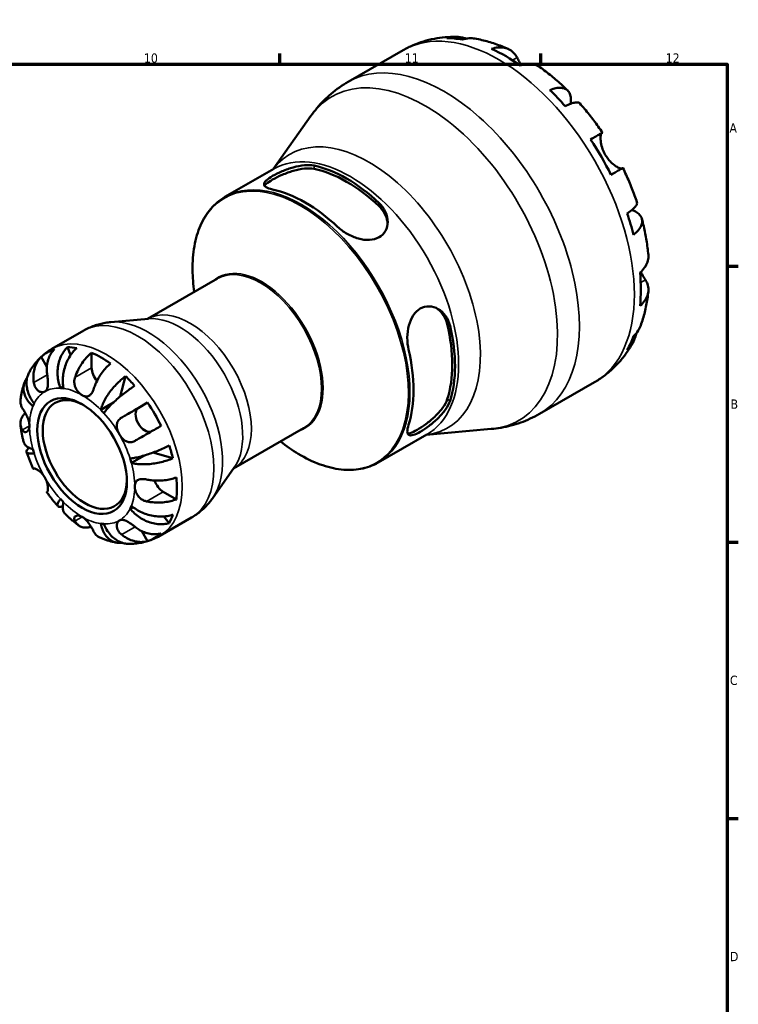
# Model space of a CAD drawing. Header units: millimetres. Extents: x -2 to 905, y 0 to 594.
# Tile 7 of 7: x 631 to 824, y 321 to 586. Entities that reach past the tile are written whole.
import ezdxf

# ---------------------------------------------------------------- set-up
doc = ezdxf.new("R2010")
doc.units = ezdxf.units.MM
for name, color, linetype, lineweight in [('Border (ISO)', 7, 'Continuous', 70), ('Visible (ISO)', 7, 'Continuous', 50), ('Visible Narrow (ISO)', 7, 'Continuous', 35)]:
    doc.layers.add(name, color=color, linetype=linetype, lineweight=lineweight)
doc.styles.add('Note Text (ISO)', font='tahoma.ttf')

# ---------------------------------------------------------------- blocks, each defined once
blk = doc.blocks.new('Borders Default Border')
at = {"layer": 'Border (ISO)'}
for p, q in [((700.83, 574), (700.83, 576.9)), ((770.92, 574), (770.92, 576.9)), ((821, 519.75), (823.9, 519.75)), ((821, 445.5), (823.9, 445.5)), ((821, 371.25), (823.9, 371.25))]:
    blk.add_line(p, q, dxfattribs=at)
at = {"layer": 'Border (ISO)', "flags": 128}
blk.add_lwpolyline([(20, 20), (20, 574), (821, 574), (821, 20), (20, 20)], dxfattribs=at)
at = {"layer": 'Border (ISO)', "color": 232, "true_color": 0xca0064, "char_height": 2.5, "attachment_point": 7, "style": 'Note Text (ISO)'}
for s, insert in [('10', (664.29, 574.35)), ('11', (734.37, 574.4)), ('12', (804.46, 574.4)), ('A', (821.59, 555.62)), ('B', (821.89, 481.37)), ('C', (821.73, 407.08)), ('D', (821.73, 332.88))]:
    blk.add_mtext(s, dxfattribs=dict(at, insert=insert))

msp = doc.modelspace()

# ---------------------------------------------------------------- linework, layer by layer
at = {"layer": 'Visible (ISO)'}
for p, q in [((719.161, 569.252), (733.931, 577.758)), ((699.015, 545.766), (709.155, 560.095)), ((686.064, 538.307), (699.154, 545.845)), ((665.245, 505.547), (684.037, 516.369)), ((665.503, 505.571), (655.4, 504.659)), ((639.588, 497.465), (648.112, 502.374)), ((643.782, 497.922), (644.607, 495.828)), ((638.218, 492.674), (636.691, 495.319)), ((650.241, 492.362), (650.241, 496.443)), ((659.346, 490.131), (657.949, 484.693)), ((641.869, 486.924), (642.617, 487.355)), ((770.561, 479.994), (785.331, 488.5)), ((652.687, 481.094), (656.125, 483.074)), ((662.787, 481.567), (665.283, 483.016)), ((688.4, 465.338), (707.192, 476.159)), ((727.184, 466.901), (740.274, 474.439)), ((740.135, 474.359), (757.619, 475.936)), ((660.928, 466.82), (664.437, 468.841)), ((666.643, 469.58), (672.08, 468.074)), ((688.55, 465.549), (682.69, 457.269)), ((673.005, 457.016), (669.475, 459.049)), ((660.582, 454.512), (661.332, 454.944)), ((668.532, 447.204), (677.056, 452.112)), ((669.657, 452.436), (671.067, 450.664)), ((665.283, 445.795), (663.742, 448.464))]:
    msp.add_line(p, q, dxfattribs=at)
for centre, major_axis, start_param, end_param in [((761.568, 534.245), (-25.562, 44.389), 5.8311602, 5.9536797), ((761.568, 534.245), (-25.562, 44.389), 5.392533, 5.6069088), ((761.568, 534.245), (-25.562, 44.389), 5.0457621, 5.1682815), ((761.568, 534.245), (-25.562, 44.389), 4.6071348, 4.8215106), ((718.737, 509.58), (20.56, -35.703), 2.0534355, 2.6628209), ((718.737, 509.58), (20.046, -34.811), 2.0453615, 2.6708949), ((707.6, 503.166), (-20.56, 35.703), 5.1950282, 5.8044135), ((761.568, 534.245), (-25.562, 44.389), 4.2603639, 4.3828833), ((761.568, 534.245), (-25.562, 44.389), 3.8217366, 4.0361124), ((718.737, 509.58), (20.046, -34.811), 0.4745651, 1.1000986), ((718.737, 509.58), (20.56, -35.703), 0.4826392, 1.0920245), ((761.568, 534.245), (25.562, -44.389), 0.3333731, 0.4558925), ((652.787, 471.602), (-14.381, 24.973), 5.8274083, 5.9574315), ((652.787, 471.602), (-14.381, 24.973), 6.1598706, 6.4103674), ((652.787, 471.602), (14.381, -24.973), 2.2328798, 2.4833766), ((707.6, 503.166), (-20.56, 35.703), 3.6242319, 4.2336172), ((652.787, 490.896), (-1.797, 3.12), 0.7873319, 1.9148357), ((652.787, 471.602), (14.381, -24.973), 1.9004175, 2.0304407), ((648.424, 469.089), (7.985, -13.865), 2.3858291, 7.0389488), ((647.696, 468.67), (-9.981, 17.332), 5.8604145, 5.9244254), ((647.696, 468.67), (-9.981, 17.332), 0.3626273, 0.4266383), ((652.787, 471.602), (14.381, -24.973), 1.4474816, 1.6979785), ((647.696, 468.67), (9.981, -17.332), 1.9334237, 1.9974346), ((664.587, 478.449), (1.797, -3.12), 3.1435264, 6.2188781), ((652.787, 471.602), (14.381, -24.973), 1.1150193, 1.2450426), ((647.696, 468.67), (-9.981, 17.332), 1.1480255, 1.2120364), ((647.696, 468.67), (9.981, -17.332), 1.1480255, 1.2120364), ((669.475, 461.992), (-1.797, 3.12), 1.2233348, 2.3581282), ((652.787, 471.602), (14.381, -24.973), 0.6620834, 0.9125803), ((647.696, 468.67), (-9.981, 17.332), 1.9334237, 1.9974346), ((647.696, 468.67), (9.981, -17.332), 0.3626273, 0.4266383), ((652.787, 471.602), (14.381, -24.973), 0.3296212, 0.4596444), ((647.696, 468.67), (9.981, -17.332), 5.8604145, 5.9244254), ((652.787, 471.602), (14.381, -24.973), 6.1598706, 6.4103674)]:
    msp.add_ellipse(centre, major_axis=major_axis, ratio=0.5780931, start_param=start_param, end_param=end_param, dxfattribs=at)
msp.add_ellipse((647.696, 468.67), major_axis=(8.499, -14.758), ratio=0.5780931, dxfattribs=at)
for points, knots in [([(733.931, 577.758), (734.802, 578.26), (735.702, 578.711), (737.542, 579.507), (738.483, 579.852), (740.388, 580.433), (741.353, 580.67), (743.29, 581.037), (744.263, 581.168), (746.205, 581.331), (747.174, 581.364), (748.136, 581.35)], [5.49972085, 5.49972085, 5.49972085, 5.49972085, 5.56592546, 5.56592546, 5.63213007, 5.63213007, 5.69833468, 5.69833468, 5.7645393, 5.7645393, 5.83074391, 5.83074391, 5.83074391, 5.83074391]), ([(745.685, 581.027), (746.37, 581.221), (747.074, 581.324), (748.393, 581.369), (749.128, 581.31), (750.195, 581.082), (750.533, 580.988), (750.862, 580.877)], [0.25991455, 0.25991455, 0.25991455, 0.25991455, 0.50662445, 0.50662445, 0.76033137, 0.76033137, 0.87930278, 0.87930278, 0.87930278, 0.87930278]), ([(753.217, 580.867), (752.7, 580.956), (752.176, 580.985), (751.09, 580.935), (750.435, 580.827), (749.782, 580.63)], [7.42949369, 7.42949369, 7.42949369, 7.42949369, 7.63472207, 7.63472207, 7.88143197, 7.88143197, 7.88143197, 7.88143197]), ([(753.217, 580.867), (753.836, 580.759), (754.451, 580.635), (755.671, 580.353), (756.276, 580.197), (757.476, 579.855), (758.071, 579.669), (759.25, 579.269), (759.835, 579.055), (760.994, 578.601), (761.569, 578.361), (762.138, 578.109)], [5.94897925, 5.94897925, 5.94897925, 5.94897925, 5.99298812, 5.99298812, 6.03699699, 6.03699699, 6.08100586, 6.08100586, 6.12501473, 6.12501473, 6.1690236, 6.1690236, 6.1690236, 6.1690236]), ([(757.693, 578.113), (758.313, 578.323), (758.918, 578.45), (760.006, 578.554), (760.587, 578.535), (761.67, 578.319), (762.173, 578.122), (763.02, 577.627), (763.441, 577.283), (764.08, 576.54), (764.323, 576.175), (764.524, 575.793)], [0.2599207, 0.2599207, 0.2599207, 0.2599207, 0.5060955, 0.5060955, 0.7598821, 0.7598821, 1.0136687, 1.0136687, 1.2686706, 1.2686706, 1.4626683, 1.4626683, 1.4626683, 1.4626683]), ([(764.524, 575.793), (764.608, 575.632), (764.7, 575.459), (764.898, 575.092), (765.003, 574.899), (765.258, 574.442), (765.411, 574.174), (765.609, 573.839), (765.643, 573.783), (765.677, 573.726)], [-0.88750525, -0.88750525, -0.88750525, -0.88750525, -0.80173063, -0.80173063, -0.71749065, -0.71749065, -0.61201244, -0.61201244, -0.59058592, -0.59058592, -0.59058592, -0.59058592]), ([(770.691, 573.188), (770.577, 573.269), (770.461, 573.344), (769.923, 573.659), (769.42, 573.856), (768.337, 574.072), (767.756, 574.091), (766.668, 573.987), (766.063, 573.86), (765.443, 573.65)], [7.08082781, 7.08082781, 7.08082781, 7.08082781, 7.15046266, 7.15046266, 7.40424929, 7.40424929, 7.65803592, 7.65803592, 7.90421072, 7.90421072, 7.90421072, 7.90421072]), ([(770.691, 573.188), (771.215, 572.816), (771.734, 572.433), (772.76, 571.648), (773.269, 571.246), (774.274, 570.424), (774.772, 570.004), (775.757, 569.145), (776.244, 568.707), (777.207, 567.814), (777.683, 567.359), (778.153, 566.895)], [0.1168908, 0.1168908, 0.1168908, 0.1168908, 0.16148423, 0.16148423, 0.20607766, 0.20607766, 0.2506711, 0.2506711, 0.29526453, 0.29526453, 0.33985796, 0.33985796, 0.33985796, 0.33985796]), ([(709.155, 560.095), (709.662, 560.812), (710.202, 561.515), (711.351, 562.887), (711.959, 563.554), (713.24, 564.844), (713.913, 565.467), (715.319, 566.655), (716.052, 567.221), (717.57, 568.288), (718.355, 568.788), (719.161, 569.252)], [5.23891109, 5.23891109, 5.23891109, 5.23891109, 5.29107305, 5.29107305, 5.343235, 5.343235, 5.39539695, 5.39539695, 5.4475589, 5.4475589, 5.49972085, 5.49972085, 5.49972085, 5.49972085]), ([(773.355, 567.055), (773.944, 567.289), (774.503, 567.452), (775.479, 567.639), (775.983, 567.675), (776.885, 567.592), (777.283, 567.472), (777.917, 567.132), (778.211, 566.882), (778.663, 566.238), (778.822, 565.846), (779.003, 565.027), (779.041, 564.526), (778.996, 563.777), (778.975, 563.575), (778.947, 563.371)], [0.2599146, 0.2599146, 0.2599146, 0.2599146, 0.5066244, 0.5066244, 0.7603314, 0.7603314, 1.0140383, 1.0140383, 1.2683929, 1.2683929, 1.5227474, 1.5227474, 1.7780365, 1.7780365, 1.8678021, 1.8678021, 1.8678021, 1.8678021]), ([(781.388, 563.485), (781.296, 563.587), (781.168, 563.658), (780.809, 563.752), (780.519, 563.759), (779.804, 563.645), (779.378, 563.526), (778.518, 563.217), (778.008, 563.002), (777.452, 562.734)], [6.94250129, 6.94250129, 6.94250129, 6.94250129, 7.12730789, 7.12730789, 7.38101481, 7.38101481, 7.63472173, 7.63472173, 7.88143162, 7.88143162, 7.88143162, 7.88143162]), ([(781.388, 563.485), (781.826, 562.992), (782.257, 562.491), (783.109, 561.477), (783.529, 560.963), (784.356, 559.922), (784.763, 559.395), (785.565, 558.33), (785.959, 557.791), (786.735, 556.703), (787.116, 556.153), (787.491, 555.597)], [0.44510473, 0.44510473, 0.44510473, 0.44510473, 0.48915433, 0.48915433, 0.53320392, 0.53320392, 0.57725352, 0.57725352, 0.62130311, 0.62130311, 0.66535271, 0.66535271, 0.66535271, 0.66535271]), ([(784.293, 553.768), (784.823, 554.073), (785.293, 554.343), (786.061, 554.784), (786.426, 554.993), (786.995, 555.319), (787.2, 555.435), (787.446, 555.574), (787.509, 555.609), (787.468, 555.582), (787.403, 555.543), (787.299, 555.482)], [0.2599207, 0.2599207, 0.2599207, 0.2599207, 0.5060955, 0.5060955, 0.7598821, 0.7598821, 1.0136687, 1.0136687, 1.2686706, 1.2686706, 1.4626683, 1.4626683, 1.4626683, 1.4626683]), ([(787.299, 555.482), (787.272, 555.466), (787.247, 555.444), (787.168, 555.348), (787.12, 555.246), (787.037, 554.96), (787.004, 554.772), (786.958, 554.227), (786.961, 553.837), (787.059, 552.853), (787.175, 552.248), (787.571, 550.967), (787.856, 550.303), (788.218, 549.676)], [-0.88258817, -0.88258817, -0.88258817, -0.88258817, -0.83131882, -0.83131882, -0.71751154, -0.71751154, -0.59663723, -0.59663723, -0.42537059, -0.42537059, -0.21744966, -0.21744966, 0, 0, 0, 0]), ([(788.218, 549.676), (788.426, 549.316), (788.656, 548.972), (789.168, 548.303), (789.451, 547.984), (790.131, 547.307), (790.529, 546.979), (791.261, 546.467), (791.591, 546.28), (792.069, 546.065), (792.239, 546.007), (792.517, 545.946), (792.625, 545.942), (792.709, 545.963), (792.714, 545.964), (792.718, 545.965)], [0, 0, 0, 0, 0.12440624, 0.12440624, 0.25737577, 0.25737577, 0.43640639, 0.43640639, 0.60674695, 0.60674695, 0.72547468, 0.72547468, 0.84017914, 0.84017914, 0.84695131, 0.84695131, 0.84695131, 0.84695131]), ([(698.861, 540.331), (698.139, 540.484), (697.527, 540.691), (696.728, 541.182), (696.539, 541.466), (696.57, 542.051), (696.765, 542.388), (697.559, 543.135), (698.158, 543.549), (698.861, 543.953), (699.579, 544.367), (700.481, 544.815), (702.426, 545.632), (703.468, 545.999), (705.421, 546.545), (706.468, 546.757), (708.403, 546.933), (709.291, 546.894), (709.997, 546.744)], [-1.238072, -1.238072, -1.238072, -1.238072, -0.9171317, -0.9171317, -0.5961913, -0.5961913, -0.2980957, -0.2980957, 0, 0, 0, 0.3047064, 0.3047064, 0.6094129, 0.6094129, 0.9237835, 0.9237835, 1.2381541, 1.2381541, 1.2381541, 1.2381541]), ([(696.719, 541.285), (696.819, 541.446), (696.966, 541.618), (697.559, 542.167), (698.158, 542.578), (698.861, 542.983), (699.58, 543.397), (700.484, 543.849), (702.428, 544.678), (703.469, 545.053), (705.421, 545.615), (706.468, 545.838), (708.403, 546.033), (709.29, 546.003), (709.997, 545.86)], [-0.4459097, -0.4459097, -0.4459097, -0.4459097, -0.2982251, -0.2982251, 0, 0, 0, 0.3052388, 0.3052388, 0.6104777, 0.6104777, 0.9258971, 0.9258971, 1.2413165, 1.2413165, 1.2413165, 1.2413165]), ([(792.97, 546.105), (792.969, 546.106), (792.908, 546.072), (792.68, 545.944), (792.475, 545.827), (791.906, 545.501), (791.541, 545.292), (790.773, 544.851), (790.303, 544.581), (789.773, 544.276)], [6.93255428, 6.93255428, 6.93255428, 6.93255428, 7.15046129, 7.15046129, 7.40424792, 7.40424792, 7.65803456, 7.65803456, 7.90420936, 7.90420936, 7.90420936, 7.90420936]), ([(792.971, 546.106), (793.264, 545.504), (793.55, 544.898), (794.105, 543.682), (794.375, 543.071), (794.897, 541.843), (795.149, 541.227), (795.637, 539.99), (795.873, 539.37), (796.326, 538.125), (796.543, 537.5), (796.752, 536.874)], [0.90545009, 0.90545009, 0.90545009, 0.90545009, 0.94950112, 0.94950112, 0.99355215, 0.99355215, 1.03760318, 1.03760318, 1.0816542, 1.0816542, 1.12570523, 1.12570523, 1.12570523, 1.12570523]), ([(677.828, 512.793), (677.537, 514.784), (677.376, 516.73), (677.316, 520.882), (677.48, 523.053), (678.198, 527.101), (678.753, 528.977), (680.239, 532.357), (681.169, 533.861), (683.373, 536.428), (684.647, 537.492), (686.064, 538.307)], [4.52996116, 4.52996116, 4.52996116, 4.52996116, 4.6954775, 4.6954775, 4.89653834, 4.89653834, 5.09759918, 5.09759918, 5.29866001, 5.29866001, 5.49972085, 5.49972085, 5.49972085, 5.49972085]), ([(727.477, 536.678), (728.199, 536), (728.811, 535.162), (729.61, 533.374), (729.799, 532.424), (729.768, 530.758), (729.572, 529.921), (728.779, 528.48), (728.18, 527.879), (726.759, 527.06), (725.856, 526.808), (723.912, 526.712), (722.87, 526.863), (720.917, 527.409), (719.869, 527.849), (717.934, 528.945), (717.047, 529.601), (716.34, 530.265)], [1.2026214, 1.2026214, 1.2026214, 1.2026214, 1.5235617, 1.5235617, 1.844502, 1.844502, 2.1425977, 2.1425977, 2.4406934, 2.4406934, 2.7453998, 2.7453998, 3.0501062, 3.0501062, 3.3644768, 3.3644768, 3.6788474, 3.6788474, 3.6788474, 3.6788474]), ([(727.477, 535.794), (728.2, 535.108), (728.812, 534.259), (729.523, 532.649), (729.706, 531.909), (729.764, 531.203)], [1.20350089, 1.20350089, 1.20350089, 1.20350089, 1.52588707, 1.52588707, 1.77729847, 1.77729847, 1.77729847, 1.77729847]), ([(794.12, 533.864), (794.632, 534.21), (795.073, 534.542), (795.773, 535.128), (796.091, 535.435), (796.55, 535.993), (796.69, 536.245), (796.79, 536.599), (796.794, 536.745), (796.752, 536.874)], [0.25991455, 0.25991455, 0.25991455, 0.25991455, 0.50662445, 0.50662445, 0.76033137, 0.76033137, 1.01403828, 1.01403828, 1.19967515, 1.19967515, 1.19967515, 1.19967515]), ([(795.398, 534.814), (795.606, 534.731), (795.806, 534.643), (796.49, 534.303), (796.904, 534.021), (797.52, 533.46), (797.78, 533.128), (798.108, 532.419), (798.176, 532.041), (798.151, 531.327), (798.055, 530.924), (797.674, 530.106), (797.389, 529.69), (796.737, 528.941), (796.315, 528.541), (795.817, 528.149)], [6.2661537, 6.2661537, 6.2661537, 6.2661537, 6.3633097, 6.3633097, 6.6185987, 6.6185987, 6.8729533, 6.8729533, 7.1273079, 7.1273079, 7.3810148, 7.3810148, 7.6347217, 7.6347217, 7.8814316, 7.8814316, 7.8814316, 7.8814316]), ([(798.09, 532.367), (798.256, 531.728), (798.412, 531.088), (798.705, 529.807), (798.841, 529.166), (799.093, 527.884), (799.209, 527.243), (799.419, 525.96), (799.513, 525.319), (799.68, 524.037), (799.753, 523.396), (799.814, 522.756)], [1.2309201, 1.2309201, 1.2309201, 1.2309201, 1.27550938, 1.27550938, 1.32009867, 1.32009867, 1.36468795, 1.36468795, 1.40927723, 1.40927723, 1.45386652, 1.45386652, 1.45386652, 1.45386652]), ([(797.581, 517.987), (798.073, 518.417), (798.487, 518.875), (799.123, 519.762), (799.398, 520.273), (799.755, 521.315), (799.837, 521.847), (799.835, 522.472), (799.828, 522.613), (799.814, 522.756)], [0.25992066, 0.25992066, 0.25992066, 0.25992066, 0.50609546, 0.50609546, 0.75988209, 0.75988209, 1.01366872, 1.01366872, 1.08532548, 1.08532548, 1.08532548, 1.08532548]), ([(797.764, 518.151), (797.88, 517.942), (797.995, 517.74), (798.265, 517.274), (798.417, 517.02), (798.712, 516.538), (798.852, 516.313), (798.987, 516.098), (798.995, 516.086), (799.002, 516.074)], [-3.22367853, -3.22367853, -3.22367853, -3.22367853, -3.14678887, -3.14678887, -3.03965239, -3.03965239, -2.92712913, -2.92712913, -2.92052485, -2.92052485, -2.92052485, -2.92052485]), ([(799.002, 516.074), (799.232, 515.711), (799.426, 515.319), (799.748, 514.398), (799.834, 513.863), (799.837, 512.887), (799.755, 512.354), (799.398, 511.312), (799.123, 510.802), (798.487, 509.915), (798.073, 509.456), (797.581, 509.026)], [6.7014618, 6.7014618, 6.7014618, 6.7014618, 6.8954596, 6.8954596, 7.1504614, 7.1504614, 7.404248, 7.404248, 7.6580347, 7.6580347, 7.9042095, 7.9042095, 7.9042095, 7.9042095]), ([(799.81, 512.882), (799.745, 512.262), (799.666, 511.644), (799.482, 510.413), (799.376, 509.8), (799.135, 508.578), (798.999, 507.97), (798.699, 506.759), (798.533, 506.157), (798.169, 504.96), (797.972, 504.364), (797.757, 503.774)], [1.68500938, 1.68500938, 1.68500938, 1.68500938, 1.7290163, 1.7290163, 1.77302322, 1.77302322, 1.81703015, 1.81703015, 1.86103707, 1.86103707, 1.90504399, 1.90504399, 1.90504399, 1.90504399]), ([(735.391, 497.268), (735.164, 498.233), (735.039, 499.353), (735.068, 501.622), (735.222, 502.77), (735.747, 504.723), (736.137, 505.673), (737.184, 507.262), (737.843, 507.898), (738.546, 508.303), (739.264, 508.716), (740.104, 508.932), (741.785, 508.875), (742.623, 508.606), (744.072, 507.767), (744.779, 507.13), (745.897, 505.56), (746.306, 504.626), (746.528, 503.681)], [-1.238072, -1.238072, -1.238072, -1.238072, -0.9171317, -0.9171317, -0.5961913, -0.5961913, -0.2980957, -0.2980957, 0, 0, 0, 0.3047064, 0.3047064, 0.6094129, 0.6094129, 0.9237835, 0.9237835, 1.2381541, 1.2381541, 1.2381541, 1.2381541]), ([(742.914, 508.413), (743.502, 508.008), (744.056, 507.476), (745.1, 506.048), (745.53, 505.092), (745.764, 504.121)], [0.66565505, 0.66565505, 0.66565505, 0.66565505, 0.91883638, 0.91883638, 1.24122256, 1.24122256, 1.24122256, 1.24122256]), ([(648.112, 502.374), (648.566, 502.635), (649.031, 502.876), (649.98, 503.314), (650.463, 503.511), (651.439, 503.86), (651.932, 504.012), (652.923, 504.271), (653.42, 504.378), (654.412, 504.55), (654.908, 504.615), (655.4, 504.659)], [5.49972085, 5.49972085, 5.49972085, 5.49972085, 5.5518828, 5.5518828, 5.60404476, 5.60404476, 5.65620671, 5.65620671, 5.70836866, 5.70836866, 5.76053061, 5.76053061, 5.76053061, 5.76053061]), ([(795.817, 500.895), (796.315, 501.36), (796.737, 501.872), (797.331, 502.793), (797.573, 503.271), (797.757, 503.774)], [0.25991455, 0.25991455, 0.25991455, 0.25991455, 0.50662445, 0.50662445, 0.71629705, 0.71629705, 0.71629705, 0.71629705]), ([(796.595, 501.731), (796.524, 501.375), (796.433, 501.019), (796.091, 499.968), (795.773, 499.304), (795.073, 498.187), (794.632, 497.63), (794.12, 497.135)], [7.25642393, 7.25642393, 7.25642393, 7.25642393, 7.38101519, 7.38101519, 7.63472211, 7.63472211, 7.881432, 7.881432, 7.881432, 7.881432]), ([(641.869, 486.924), (641.668, 487.433), (641.488, 488.012), (641.226, 489.198), (641.145, 489.805), (641.076, 490.918), (641.082, 491.527), (641.196, 492.722), (641.304, 493.308), (641.577, 494.345), (641.767, 494.892), (642.237, 495.916), (642.517, 496.393), (643.082, 497.188), (643.417, 497.579), (643.782, 497.922)], [4.0142509, 4.0142509, 4.0142509, 4.0142509, 4.1819549, 4.1819549, 4.3496588, 4.3496588, 4.5167189, 4.5167189, 4.6837789, 4.6837789, 4.8504333, 4.8504333, 5.0170876, 5.0170876, 5.1791816, 5.1791816, 5.1791816, 5.1791816]), ([(646.228, 497.685), (645.841, 497.344), (645.474, 496.956), (644.833, 496.169), (644.501, 495.696), (643.909, 494.684), (643.648, 494.145), (643.231, 493.121), (643.038, 492.543), (642.741, 491.366), (642.636, 490.767), (642.518, 489.672), (642.492, 489.075), (642.536, 487.91), (642.606, 487.342), (642.705, 486.843)], [0.1707461, 0.1707461, 0.1707461, 0.1707461, 0.33284, 0.33284, 0.4994944, 0.4994944, 0.6661487, 0.6661487, 0.8332087, 0.8332087, 1.0002688, 1.0002688, 1.1679728, 1.1679728, 1.3356767, 1.3356767, 1.3356767, 1.3356767]), ([(795.651, 499.132), (795.179, 498.281), (794.664, 497.447), (793.543, 495.826), (792.938, 495.039), (791.639, 493.526), (790.945, 492.8), (789.472, 491.424), (788.694, 490.775), (787.064, 489.566), (786.212, 489.007), (785.331, 488.5)], [2.02319842, 2.02319842, 2.02319842, 2.02319842, 2.09018438, 2.09018438, 2.15717033, 2.15717033, 2.22415629, 2.22415629, 2.29114224, 2.29114224, 2.3581282, 2.3581282, 2.3581282, 2.3581282]), ([(633.515, 491.252), (633.791, 491.745), (634.094, 492.229), (634.752, 493.172), (635.107, 493.63), (635.872, 494.514), (636.28, 494.939), (637.147, 495.746), (637.606, 496.127), (638.566, 496.837), (639.069, 497.166), (639.588, 497.465)], [5.1684042, 5.1684042, 5.1684042, 5.1684042, 5.23466753, 5.23466753, 5.30093086, 5.30093086, 5.36719419, 5.36719419, 5.43345752, 5.43345752, 5.49972085, 5.49972085, 5.49972085, 5.49972085]), ([(634.715, 488.42), (634.651, 488.826), (634.61, 489.25), (634.582, 490.246), (634.622, 490.813), (634.781, 491.819), (634.914, 492.351), (635.287, 493.349), (635.527, 493.817), (636.032, 494.596), (636.342, 494.98), (636.691, 495.319)], [4.42789013, 4.42789013, 4.42789013, 4.42789013, 4.54980941, 4.54980941, 4.7172218, 4.7172218, 4.88443989, 4.88443989, 5.05165798, 5.05165798, 5.21398971, 5.21398971, 5.21398971, 5.21398971]), ([(640.291, 497.408), (639.944, 497.072), (639.636, 496.689), (639.132, 495.914), (638.892, 495.449), (638.519, 494.454), (638.384, 493.925), (638.223, 492.919), (638.183, 492.351), (638.21, 491.349), (638.251, 490.919), (638.315, 490.509)], [0.17075309, 0.17075309, 0.17075309, 0.17075309, 0.33215152, 0.33215152, 0.49888818, 0.49888818, 0.66562485, 0.66562485, 0.83351137, 0.83351137, 0.95687373, 0.95687373, 0.95687373, 0.95687373]), ([(645.77, 489.786), (645.897, 490.174), (646.051, 490.579), (646.461, 491.532), (646.737, 492.077), (647.292, 493.044), (647.622, 493.557), (648.335, 494.522), (648.717, 494.976), (649.434, 495.735), (649.833, 496.111), (650.241, 496.443)], [4.42789013, 4.42789013, 4.42789013, 4.42789013, 4.54980941, 4.54980941, 4.7172218, 4.7172218, 4.88443989, 4.88443989, 5.05165798, 5.05165798, 5.21398971, 5.21398971, 5.21398971, 5.21398971]), ([(655.333, 493.511), (654.926, 493.181), (654.53, 492.807), (653.816, 492.052), (653.434, 491.601), (652.723, 490.639), (652.393, 490.128), (651.836, 489.161), (651.559, 488.616), (651.145, 487.656), (650.99, 487.246), (650.861, 486.855)], [0.17075309, 0.17075309, 0.17075309, 0.17075309, 0.33215152, 0.33215152, 0.49888818, 0.49888818, 0.66562485, 0.66562485, 0.83351137, 0.83351137, 0.95687373, 0.95687373, 0.95687373, 0.95687373]), ([(633.515, 491.252), (633.338, 490.936), (633.181, 490.584), (632.911, 489.752), (632.818, 489.263), (632.742, 488.34), (632.752, 487.821), (632.891, 486.773), (633.021, 486.244), (633.348, 485.28), (633.575, 484.758), (634.136, 483.746), (634.469, 483.256), (634.81, 482.828)], [0.36667837, 0.36667837, 0.36667837, 0.36667837, 0.49949435, 0.49949435, 0.66614868, 0.66614868, 0.83320875, 0.83320875, 1.00026882, 1.00026882, 1.16797277, 1.16797277, 1.33567673, 1.33567673, 1.33567673, 1.33567673]), ([(638.315, 490.509), (638.336, 490.377), (638.356, 490.242), (638.409, 489.862), (638.438, 489.615), (638.487, 489.111), (638.506, 488.856), (638.528, 488.26), (638.524, 487.93), (638.457, 487.243), (638.381, 486.909), (638.121, 486.346), (637.934, 486.128), (637.696, 485.99)], [-0.58004807, -0.58004807, -0.58004807, -0.58004807, -0.5384523, -0.5384523, -0.46383793, -0.46383793, -0.3862639, -0.3862639, -0.27840269, -0.27840269, -0.14277912, -0.14277912, 0, 0, 0, 0]), ([(647.696, 485.021), (647.498, 485.135), (647.3, 485.275), (646.9, 485.618), (646.7, 485.823), (646.236, 486.401), (646, 486.799), (645.72, 487.534), (645.642, 487.846), (645.577, 488.399), (645.571, 488.634), (645.605, 489.108), (645.645, 489.343), (645.725, 489.644), (645.746, 489.716), (645.77, 489.786)], [-2.49913258, -2.49913258, -2.49913258, -2.49913258, -2.41505436, -2.41505436, -2.32384732, -2.32384732, -2.1841143, -2.1841143, -2.08674766, -2.08674766, -2.01440674, -2.01440674, -1.93994266, -1.93994266, -1.91637503, -1.91637503, -1.91637503, -1.91637503]), ([(652.687, 481.094), (652.786, 481.479), (652.933, 481.922), (653.311, 482.842), (653.543, 483.32), (654.027, 484.203), (654.322, 484.691), (654.976, 485.661), (655.335, 486.144), (656.03, 487.007), (656.43, 487.467), (657.262, 488.343), (657.693, 488.758), (658.485, 489.461), (658.916, 489.814), (659.346, 490.131)], [4.0142513, 4.0142513, 4.0142513, 4.0142513, 4.1817861, 4.1817861, 4.3493209, 4.3493209, 4.5162129, 4.5162129, 4.683105, 4.683105, 4.8499282, 4.8499282, 5.0167515, 5.0167515, 5.1791755, 5.1791755, 5.1791755, 5.1791755]), ([(631.116, 483.72), (631.155, 484.034), (631.201, 484.348), (631.305, 484.975), (631.364, 485.287), (631.495, 485.912), (631.567, 486.223), (631.726, 486.845), (631.813, 487.154), (632.001, 487.772), (632.103, 488.079), (632.212, 488.385)], [4.84695925, 4.84695925, 4.84695925, 4.84695925, 4.88621905, 4.88621905, 4.92547885, 4.92547885, 4.96473866, 4.96473866, 5.00399846, 5.00399846, 5.04325827, 5.04325827, 5.04325827, 5.04325827]), ([(634.464, 482.06), (634.081, 482.395), (633.702, 482.783), (633.051, 483.596), (632.779, 484.021), (632.374, 484.812), (632.204, 485.251), (631.989, 486.131), (631.944, 486.571), (631.96, 487.362), (632.023, 487.787), (632.274, 488.6), (632.461, 488.989), (632.748, 489.434), (632.825, 489.542), (632.908, 489.651)], [4.0142509, 4.0142509, 4.0142509, 4.0142509, 4.1819549, 4.1819549, 4.3496588, 4.3496588, 4.5167189, 4.5167189, 4.6837789, 4.6837789, 4.8504333, 4.8504333, 5.0170876, 5.0170876, 5.0704831, 5.0704831, 5.0704831, 5.0704831]), ([(637.696, 485.99), (637.566, 485.915), (637.423, 485.864), (637.105, 485.812), (636.93, 485.815), (636.496, 485.896), (636.236, 486.004), (635.757, 486.332), (635.541, 486.542), (635.224, 486.977), (635.11, 487.175), (634.921, 487.598), (634.846, 487.82), (634.76, 488.172), (634.735, 488.295), (634.715, 488.42)], [0, 0, 0, 0, 0.07774953, 0.07774953, 0.16081914, 0.16081914, 0.27783798, 0.27783798, 0.3882896, 0.3882896, 0.46542959, 0.46542959, 0.54035429, 0.54035429, 0.57953204, 0.57953204, 0.57953204, 0.57953204]), ([(661.792, 487.551), (661.34, 487.257), (660.877, 486.938), (660.009, 486.316), (659.526, 485.955), (658.571, 485.209), (658.1, 484.823), (657.262, 484.111), (656.818, 483.719), (655.98, 482.943), (655.586, 482.558), (654.916, 481.872), (654.577, 481.507), (653.981, 480.816), (653.724, 480.49), (653.523, 480.212)], [0.1707525, 0.1707525, 0.1707525, 0.1707525, 0.3331765, 0.3331765, 0.4999998, 0.4999998, 0.6668231, 0.6668231, 0.8337151, 0.8337151, 1.0006071, 1.0006071, 1.1681419, 1.1681419, 1.3356767, 1.3356767, 1.3356767, 1.3356767]), ([(650.861, 486.855), (650.813, 486.71), (650.762, 486.57), (650.625, 486.232), (650.536, 486.043), (650.333, 485.678), (650.22, 485.507), (649.919, 485.141), (649.727, 484.973), (649.258, 484.717), (648.978, 484.661), (648.364, 484.712), (648.032, 484.827), (647.696, 485.021)], [-0.57647647, -0.57647647, -0.57647647, -0.57647647, -0.52968676, -0.52968676, -0.46054026, -0.46054026, -0.38562403, -0.38562403, -0.27730827, -0.27730827, -0.14258086, -0.14258086, 0, 0, 0, 0]), ([(631.116, 483.72), (631.099, 483.588), (631.092, 483.458), (631.094, 483.01), (631.151, 482.658), (631.36, 482.061), (631.483, 481.812), (631.628, 481.579)], [0.6003669, 0.6003669, 0.6003669, 0.6003669, 0.66562485, 0.66562485, 0.83351137, 0.83351137, 0.95687373, 0.95687373, 0.95687373, 0.95687373]), ([(658.315, 478.992), (658.638, 479.179), (658.99, 479.382), (659.845, 479.876), (660.358, 480.173), (661.31, 480.723), (661.836, 481.027), (662.885, 481.632), (663.408, 481.934), (664.332, 482.467), (664.818, 482.747), (665.283, 483.016)], [4.42788405, 4.42788405, 4.42788405, 4.42788405, 4.5512464, 4.5512464, 4.71913293, 4.71913293, 4.88586959, 4.88586959, 5.05260626, 5.05260626, 5.21400469, 5.21400469, 5.21400469, 5.21400469]), ([(746.528, 483.471), (746.301, 482.768), (745.881, 481.961), (744.73, 480.339), (744.001, 479.522), (742.541, 478.107), (741.717, 477.406), (740.07, 476.164), (739.248, 475.621), (737.828, 474.803), (737.157, 474.49), (736.1, 474.187), (735.709, 474.198), (735.205, 474.493), (735.062, 474.805), (735.044, 475.742), (735.169, 476.369), (735.391, 477.058)], [1.2026214, 1.2026214, 1.2026214, 1.2026214, 1.5235617, 1.5235617, 1.844502, 1.844502, 2.1425977, 2.1425977, 2.4406934, 2.4406934, 2.7453998, 2.7453998, 3.0501062, 3.0501062, 3.3644768, 3.3644768, 3.6788474, 3.6788474, 3.6788474, 3.6788474]), ([(745.764, 483.911), (745.53, 483.21), (745.1, 482.407), (743.931, 480.793), (743.192, 479.98), (741.717, 478.576), (740.888, 477.881), (739.233, 476.646), (738.409, 476.105), (737.003, 475.295), (736.347, 474.984), (735.572, 474.749), (735.348, 474.709), (735.158, 474.704)], [1.2035009, 1.2035009, 1.2035009, 1.2035009, 1.5258871, 1.5258871, 1.8482732, 1.8482732, 2.1464983, 2.1464983, 2.4447234, 2.4447234, 2.7429486, 2.7429486, 2.89107, 2.89107, 2.89107, 2.89107]), ([(631.628, 475.693), (631.483, 475.925), (631.36, 476.175), (631.151, 476.772), (631.094, 477.124), (631.091, 477.766), (631.144, 478.116), (631.378, 478.801), (631.558, 479.136), (631.948, 479.68), (632.176, 479.94), (632.444, 480.188)], [4.42788405, 4.42788405, 4.42788405, 4.42788405, 4.5512464, 4.5512464, 4.71913293, 4.71913293, 4.88586959, 4.88586959, 5.05260626, 5.05260626, 5.19269326, 5.19269326, 5.19269326, 5.19269326]), ([(631.628, 481.579), (631.681, 481.494), (631.738, 481.402), (631.886, 481.159), (631.981, 481.002), (632.187, 480.649), (632.299, 480.453), (632.576, 479.947), (632.74, 479.63), (633.08, 478.892), (633.245, 478.474), (633.486, 477.625), (633.554, 477.202), (633.554, 476.814)], [-0.57647647, -0.57647647, -0.57647647, -0.57647647, -0.52968676, -0.52968676, -0.46054026, -0.46054026, -0.38562403, -0.38562403, -0.27730827, -0.27730827, -0.14258086, -0.14258086, 0, 0, 0, 0]), ([(770.561, 479.994), (769.755, 479.53), (768.928, 479.103), (767.243, 478.325), (766.386, 477.975), (764.653, 477.356), (763.777, 477.086), (762.018, 476.625), (761.135, 476.435), (759.373, 476.13), (758.493, 476.015), (757.619, 475.936)], [2.3581282, 2.3581282, 2.3581282, 2.3581282, 2.41029015, 2.41029015, 2.4624521, 2.4624521, 2.51461405, 2.51461405, 2.56677601, 2.56677601, 2.61893796, 2.61893796, 2.61893796, 2.61893796]), ([(632, 472.36), (631.918, 472.675), (631.841, 472.991), (631.696, 473.624), (631.627, 473.941), (631.499, 474.575), (631.44, 474.893), (631.33, 475.529), (631.28, 475.847), (631.188, 476.484), (631.147, 476.802), (631.111, 477.121)], [4.37516553, 4.37516553, 4.37516553, 4.37516553, 4.41479536, 4.41479536, 4.4544252, 4.4544252, 4.49405504, 4.49405504, 4.53368488, 4.53368488, 4.57331471, 4.57331471, 4.57331471, 4.57331471]), ([(633.554, 476.814), (633.554, 476.585), (633.53, 476.369), (633.436, 475.961), (633.362, 475.772), (633.125, 475.373), (632.938, 475.207), (632.593, 475.082), (632.447, 475.076), (632.196, 475.144), (632.092, 475.197), (631.892, 475.351), (631.796, 475.452), (631.681, 475.611), (631.654, 475.651), (631.628, 475.693)], [-2.49913258, -2.49913258, -2.49913258, -2.49913258, -2.41505436, -2.41505436, -2.32384732, -2.32384732, -2.1841143, -2.1841143, -2.08674766, -2.08674766, -2.01440674, -2.01440674, -1.93994266, -1.93994266, -1.91637503, -1.91637503, -1.91637503, -1.91637503]), ([(657.696, 474.473), (657.566, 474.697), (657.451, 474.929), (657.248, 475.417), (657.163, 475.671), (657.017, 476.281), (656.981, 476.631), (657.026, 477.284), (657.101, 477.581), (657.319, 478.045), (657.434, 478.222), (657.706, 478.541), (657.861, 478.682), (658.123, 478.874), (658.217, 478.935), (658.315, 478.992)], [0, 0, 0, 0, 0.07774953, 0.07774953, 0.16081914, 0.16081914, 0.27783798, 0.27783798, 0.3882896, 0.3882896, 0.46542959, 0.46542959, 0.54035429, 0.54035429, 0.57953204, 0.57953204, 0.57953204, 0.57953204]), ([(668.883, 476.78), (668.415, 476.511), (667.927, 476.229), (666.998, 475.693), (666.473, 475.39), (665.421, 474.783), (664.894, 474.478), (663.942, 473.929), (663.431, 473.633), (662.582, 473.142), (662.235, 472.941), (661.915, 472.757)], [0.1707715, 0.1707715, 0.1707715, 0.1707715, 0.33310322, 0.33310322, 0.50032131, 0.50032131, 0.6675394, 0.6675394, 0.83495179, 0.83495179, 0.95687108, 0.95687108, 0.95687108, 0.95687108]), ([(661.915, 472.757), (661.811, 472.696), (661.704, 472.642), (661.401, 472.51), (661.202, 472.449), (660.79, 472.374), (660.579, 472.365), (660.074, 472.411), (659.786, 472.494), (659.158, 472.799), (658.832, 473.049), (658.215, 473.68), (657.934, 474.061), (657.696, 474.473)], [-0.58004807, -0.58004807, -0.58004807, -0.58004807, -0.5384523, -0.5384523, -0.46383793, -0.46383793, -0.3862639, -0.3862639, -0.27840269, -0.27840269, -0.14277912, -0.14277912, 0, 0, 0, 0]), ([(632, 472.36), (632.024, 472.269), (632.056, 472.179), (632.204, 471.858), (632.374, 471.64), (632.779, 471.271), (633.051, 471.086), (633.702, 470.763), (634.081, 470.625), (634.464, 470.519)], [0.77005214, 0.77005214, 0.77005214, 0.77005214, 0.83320875, 0.83320875, 1.00026882, 1.00026882, 1.16797277, 1.16797277, 1.33567673, 1.33567673, 1.33567673, 1.33567673]), ([(660.582, 467.987), (660.922, 468.023), (661.333, 468.084), (662.229, 468.257), (662.715, 468.369), (663.644, 468.609), (664.174, 468.758), (665.266, 469.098), (665.828, 469.287), (666.864, 469.657), (667.432, 469.872), (668.555, 470.326), (669.108, 470.563), (670.08, 471.002), (670.587, 471.243), (671.067, 471.486)], [4.0142509, 4.0142509, 4.0142509, 4.0142509, 4.1819549, 4.1819549, 4.3496588, 4.3496588, 4.5167189, 4.5167189, 4.6837789, 4.6837789, 4.8504333, 4.8504333, 5.0170876, 5.0170876, 5.1791816, 5.1791816, 5.1791816, 5.1791816]), ([(727.184, 466.901), (725.767, 466.085), (724.208, 465.517), (720.881, 464.899), (719.113, 464.85), (715.444, 465.261), (713.543, 465.723), (709.682, 467.133), (707.722, 468.081), (704.161, 470.217), (702.559, 471.333), (700.983, 472.584)], [2.3581282, 2.3581282, 2.3581282, 2.3581282, 2.55918904, 2.55918904, 2.76024987, 2.76024987, 2.96131071, 2.96131071, 3.16237155, 3.16237155, 3.32788789, 3.32788789, 3.32788789, 3.32788789]), ([(634.81, 469.353), (634.47, 469.317), (634.137, 469.3), (633.576, 469.32), (633.349, 469.356), (633.022, 469.464), (632.892, 469.544), (632.752, 469.753), (632.742, 469.882), (632.817, 470.151), (632.909, 470.316), (633.163, 470.625), (633.293, 470.759), (633.44, 470.894)], [4.01425128, 4.01425128, 4.01425128, 4.01425128, 4.1817861, 4.1817861, 4.34932091, 4.34932091, 4.51621294, 4.51621294, 4.68310497, 4.68310497, 4.84992824, 4.84992824, 4.96404513, 4.96404513, 4.96404513, 4.96404513]), ([(634.595, 465.224), (634.456, 465.519), (634.32, 465.815), (634.056, 466.411), (633.927, 466.71), (633.677, 467.31), (633.556, 467.611), (633.321, 468.216), (633.207, 468.519), (632.987, 469.127), (632.88, 469.432), (632.778, 469.738)], [4.07012401, 4.07012401, 4.07012401, 4.07012401, 4.10904643, 4.10904643, 4.14796885, 4.14796885, 4.18689128, 4.18689128, 4.2258137, 4.2258137, 4.26473612, 4.26473612, 4.26473612, 4.26473612]), ([(672.08, 468.074), (671.59, 467.861), (671.069, 467.665), (670.064, 467.332), (669.488, 467.166), (668.314, 466.884), (667.715, 466.768), (666.62, 466.597), (666.023, 466.527), (664.857, 466.445), (664.287, 466.432), (663.281, 466.454), (662.752, 466.491), (661.767, 466.621), (661.31, 466.715), (660.928, 466.82)], [0.1707525, 0.1707525, 0.1707525, 0.1707525, 0.3331765, 0.3331765, 0.4999998, 0.4999998, 0.6668231, 0.6668231, 0.8337151, 0.8337151, 1.0006071, 1.0006071, 1.1681419, 1.1681419, 1.3356767, 1.3356767, 1.3356767, 1.3356767]), ([(634.754, 465.312), (634.736, 465.302), (634.719, 465.293), (634.623, 465.239), (634.583, 465.216), (634.61, 465.234), (634.651, 465.258), (634.715, 465.296)], [0.63495177, 0.63495177, 0.63495177, 0.63495177, 0.66562485, 0.66562485, 0.83351137, 0.83351137, 0.95687373, 0.95687373, 0.95687373, 0.95687373]), ([(634.715, 465.296), (634.736, 465.309), (634.763, 465.317), (634.853, 465.326), (634.929, 465.317), (635.12, 465.264), (635.236, 465.219), (635.552, 465.063), (635.763, 464.937), (636.276, 464.564), (636.579, 464.302), (637.174, 463.658), (637.458, 463.279), (637.696, 462.866)], [-0.58004807, -0.58004807, -0.58004807, -0.58004807, -0.5384523, -0.5384523, -0.46383793, -0.46383793, -0.3862639, -0.3862639, -0.27840269, -0.27840269, -0.14277912, -0.14277912, 0, 0, 0, 0]), ([(637.696, 462.866), (637.825, 462.642), (637.94, 462.41), (638.146, 461.924), (638.233, 461.671), (638.401, 461.073), (638.462, 460.738), (638.525, 460.147), (638.529, 459.895), (638.504, 459.543), (638.485, 459.421), (638.436, 459.231), (638.406, 459.161), (638.354, 459.09), (638.335, 459.073), (638.315, 459.061)], [0, 0, 0, 0, 0.07774953, 0.07774953, 0.16081914, 0.16081914, 0.27783798, 0.27783798, 0.3882896, 0.3882896, 0.46542959, 0.46542959, 0.54035429, 0.54035429, 0.57953204, 0.57953204, 0.57953204, 0.57953204]), ([(661.838, 460.526), (661.838, 460.756), (661.861, 460.973), (661.958, 461.38), (662.035, 461.568), (662.297, 461.979), (662.518, 462.167), (663.017, 462.388), (663.264, 462.447), (663.812, 462.497), (664.107, 462.49), (664.609, 462.433), (664.805, 462.401), (665.003, 462.36)], [0, 0, 0, 0, 0.0846147, 0.0846147, 0.17434238, 0.17434238, 0.3108876, 0.3108876, 0.41427185, 0.41427185, 0.5166571, 0.5166571, 0.58005471, 0.58005471, 0.58005471, 0.58005471]), ([(665.003, 462.36), (665.406, 462.276), (665.839, 462.206), (666.877, 462.085), (667.488, 462.052), (668.603, 462.051), (669.21, 462.081), (670.4, 462.216), (670.982, 462.32), (671.993, 462.56), (672.515, 462.716), (673.005, 462.902)], [4.42788405, 4.42788405, 4.42788405, 4.42788405, 4.5512464, 4.5512464, 4.71913293, 4.71913293, 4.88586959, 4.88586959, 5.05260626, 5.05260626, 5.21400469, 5.21400469, 5.21400469, 5.21400469]), ([(638.315, 459.061), (638.251, 459.023), (638.21, 458.999), (638.196, 458.989), (638.195, 458.989), (638.195, 458.989)], [4.42789013, 4.42789013, 4.42789013, 4.42789013, 4.54980941, 4.54980941, 4.57651498, 4.57651498, 4.57651498, 4.57651498]), ([(641.196, 455.159), (640.982, 455.4), (640.771, 455.645), (640.354, 456.14), (640.148, 456.39), (639.743, 456.896), (639.542, 457.151), (639.148, 457.668), (638.953, 457.929), (638.57, 458.455), (638.381, 458.721), (638.195, 458.988)], [3.58926113, 3.58926113, 3.58926113, 3.58926113, 3.62818263, 3.62818263, 3.66710412, 3.66710412, 3.70602562, 3.70602562, 3.74494712, 3.74494712, 3.78386862, 3.78386862, 3.78386862, 3.78386862]), ([(665.003, 456.473), (664.723, 456.531), (664.449, 456.62), (663.889, 456.879), (663.611, 457.054), (663.082, 457.496), (662.84, 457.763), (662.369, 458.44), (662.171, 458.859), (661.904, 459.712), (661.838, 460.136), (661.838, 460.526)], [-0.58010577, -0.58010577, -0.58010577, -0.58010577, -0.49097122, -0.49097122, -0.39110552, -0.39110552, -0.28318426, -0.28318426, -0.14288781, -0.14288781, 0, 0, 0, 0]), ([(642.517, 455.139), (642.333, 455.083), (642.158, 455.04), (641.767, 454.978), (641.577, 454.983), (641.304, 455.054), (641.196, 455.129), (641.082, 455.358), (641.076, 455.512), (641.145, 455.851), (641.226, 456.069), (641.488, 456.567), (641.668, 456.849), (641.869, 457.127)], [0.38896233, 0.38896233, 0.38896233, 0.38896233, 0.49949435, 0.49949435, 0.66614868, 0.66614868, 0.83320875, 0.83320875, 1.00026882, 1.00026882, 1.16797277, 1.16797277, 1.33567673, 1.33567673, 1.33567673, 1.33567673]), ([(642.705, 456.245), (642.606, 455.86), (642.536, 455.461), (642.492, 454.733), (642.518, 454.403), (642.636, 453.866), (642.741, 453.608), (642.946, 453.316), (643.01, 453.242), (643.078, 453.175)], [4.0142509, 4.0142509, 4.0142509, 4.0142509, 4.18195485, 4.18195485, 4.34965881, 4.34965881, 4.51671888, 4.51671888, 4.58063572, 4.58063572, 4.58063572, 4.58063572]), ([(660.928, 455.279), (661.311, 454.944), (661.767, 454.601), (662.754, 453.981), (663.283, 453.705), (664.291, 453.261), (664.861, 453.052), (666.029, 452.721), (666.627, 452.599), (667.721, 452.448), (668.319, 452.404), (669.493, 452.41), (670.068, 452.46), (671.071, 452.621), (671.591, 452.744), (672.08, 452.908)], [4.0142509, 4.0142509, 4.0142509, 4.0142509, 4.1819549, 4.1819549, 4.3496588, 4.3496588, 4.5167189, 4.5167189, 4.6837789, 4.6837789, 4.8504333, 4.8504333, 5.0170876, 5.0170876, 5.1791816, 5.1791816, 5.1791816, 5.1791816]), ([(673.005, 457.016), (672.515, 456.83), (671.993, 456.674), (670.982, 456.434), (670.4, 456.33), (669.21, 456.195), (668.603, 456.164), (667.488, 456.166), (666.877, 456.199), (665.839, 456.32), (665.406, 456.39), (665.003, 456.473)], [0.17075309, 0.17075309, 0.17075309, 0.17075309, 0.33215152, 0.33215152, 0.49888818, 0.49888818, 0.66562485, 0.66562485, 0.83351137, 0.83351137, 0.95687373, 0.95687373, 0.95687373, 0.95687373]), ([(682.69, 457.269), (682.405, 456.865), (682.1, 456.469), (681.454, 455.697), (681.111, 455.321), (680.39, 454.594), (680.011, 454.244), (679.219, 453.575), (678.806, 453.256), (677.952, 452.655), (677.51, 452.374), (677.056, 452.112)], [2.09731844, 2.09731844, 2.09731844, 2.09731844, 2.14948039, 2.14948039, 2.20164234, 2.20164234, 2.2538043, 2.2538043, 2.30596625, 2.30596625, 2.3581282, 2.3581282, 2.3581282, 2.3581282]), ([(646.758, 450.027), (646.499, 450.217), (646.244, 450.412), (645.738, 450.809), (645.487, 451.012), (644.992, 451.424), (644.746, 451.634), (644.261, 452.062), (644.02, 452.28), (643.545, 452.722), (643.31, 452.947), (643.078, 453.175)], [3.28061366, 3.28061366, 3.28061366, 3.28061366, 3.32024991, 3.32024991, 3.35988616, 3.35988616, 3.3995224, 3.3995224, 3.43915865, 3.43915865, 3.4787949, 3.4787949, 3.4787949, 3.4787949]), ([(645.77, 451.198), (645.722, 451.288), (645.683, 451.376), (645.608, 451.591), (645.583, 451.715), (645.575, 451.959), (645.596, 452.077), (645.706, 452.334), (645.822, 452.457), (646.176, 452.646), (646.432, 452.689), (647.025, 452.626), (647.36, 452.512), (647.696, 452.319)], [-0.57647647, -0.57647647, -0.57647647, -0.57647647, -0.52968676, -0.52968676, -0.46054026, -0.46054026, -0.38562403, -0.38562403, -0.27730827, -0.27730827, -0.14258086, -0.14258086, 0, 0, 0, 0]), ([(671.067, 450.664), (670.587, 450.519), (670.08, 450.426), (669.108, 450.335), (668.555, 450.332), (667.432, 450.438), (666.864, 450.547), (665.828, 450.83), (665.266, 451.03), (664.174, 451.53), (663.644, 451.829), (662.715, 452.445), (662.229, 452.819), (661.333, 453.639), (660.922, 454.084), (660.582, 454.512)], [0.1707461, 0.1707461, 0.1707461, 0.1707461, 0.33284, 0.33284, 0.4994944, 0.4994944, 0.6661487, 0.6661487, 0.8332087, 0.8332087, 1.0002688, 1.0002688, 1.1679728, 1.1679728, 1.3356767, 1.3356767, 1.3356767, 1.3356767]), ([(650.082, 449.641), (649.729, 449.533), (649.388, 449.466), (648.717, 449.403), (648.335, 449.417), (647.622, 449.562), (647.292, 449.693), (646.737, 450.021), (646.461, 450.248), (646.051, 450.729), (645.897, 450.958), (645.77, 451.198)], [0.19196228, 0.19196228, 0.19196228, 0.19196228, 0.33310322, 0.33310322, 0.50032131, 0.50032131, 0.6675394, 0.6675394, 0.83495179, 0.83495179, 0.95687108, 0.95687108, 0.95687108, 0.95687108]), ([(647.696, 452.319), (647.894, 452.205), (648.091, 452.064), (648.495, 451.723), (648.698, 451.52), (649.193, 450.961), (649.47, 450.585), (649.901, 449.938), (650.063, 449.675), (650.325, 449.234), (650.428, 449.055), (650.62, 448.711), (650.708, 448.55), (650.813, 448.356), (650.837, 448.31), (650.861, 448.266)], [-2.49913258, -2.49913258, -2.49913258, -2.49913258, -2.41505436, -2.41505436, -2.32384732, -2.32384732, -2.1841143, -2.1841143, -2.08674766, -2.08674766, -2.01440674, -2.01440674, -1.93994266, -1.93994266, -1.91637503, -1.91637503, -1.91637503, -1.91637503]), ([(658.517, 445.338), (658.372, 445.319), (658.231, 445.306), (657.693, 445.281), (657.262, 445.315), (656.43, 445.508), (656.03, 445.667), (655.335, 446.051), (654.976, 446.312), (654.322, 446.94), (654.027, 447.308), (653.543, 448.056), (653.311, 448.504), (652.933, 449.475), (652.786, 449.998), (652.687, 450.497)], [0.2764294, 0.2764294, 0.2764294, 0.2764294, 0.3331765, 0.3331765, 0.4999998, 0.4999998, 0.6668231, 0.6668231, 0.8337151, 0.8337151, 1.0006071, 1.0006071, 1.1681419, 1.1681419, 1.3356767, 1.3356767, 1.3356767, 1.3356767]), ([(653.523, 450.416), (653.724, 449.907), (653.981, 449.373), (654.577, 448.381), (654.916, 447.923), (655.586, 447.157), (655.98, 446.779), (656.818, 446.133), (657.262, 445.864), (658.1, 445.466), (658.571, 445.3), (659.441, 445.114), (659.837, 445.072), (660.21, 445.069)], [4.01425128, 4.01425128, 4.01425128, 4.01425128, 4.1817861, 4.1817861, 4.34932091, 4.34932091, 4.51621294, 4.51621294, 4.68310497, 4.68310497, 4.84992824, 4.84992824, 4.98702777, 4.98702777, 4.98702777, 4.98702777]), ([(658.315, 447.544), (658.211, 447.628), (658.111, 447.717), (657.846, 447.974), (657.693, 448.15), (657.423, 448.527), (657.309, 448.727), (657.097, 449.215), (657.025, 449.5), (656.977, 450.121), (657.03, 450.441), (657.268, 450.992), (657.458, 451.211), (657.696, 451.349)], [-0.58004807, -0.58004807, -0.58004807, -0.58004807, -0.5384523, -0.5384523, -0.46383793, -0.46383793, -0.3862639, -0.3862639, -0.27840269, -0.27840269, -0.14277912, -0.14277912, 0, 0, 0, 0]), ([(657.696, 451.349), (657.825, 451.424), (657.968, 451.475), (658.289, 451.528), (658.466, 451.527), (658.921, 451.459), (659.207, 451.365), (659.793, 451.099), (660.088, 450.934), (660.599, 450.611), (660.809, 450.468), (661.221, 450.173), (661.42, 450.023), (661.717, 449.792), (661.817, 449.712), (661.915, 449.633)], [0, 0, 0, 0, 0.07774953, 0.07774953, 0.16081914, 0.16081914, 0.27783798, 0.27783798, 0.3882896, 0.3882896, 0.46542959, 0.46542959, 0.54035429, 0.54035429, 0.57953204, 0.57953204, 0.57953204, 0.57953204]), ([(650.861, 448.266), (650.99, 448.024), (651.145, 447.792), (651.559, 447.31), (651.836, 447.083), (652.227, 446.854), (652.348, 446.793), (652.475, 446.74)], [4.42788405, 4.42788405, 4.42788405, 4.42788405, 4.5512464, 4.5512464, 4.71913293, 4.71913293, 4.78649211, 4.78649211, 4.78649211, 4.78649211]), ([(665.283, 445.795), (664.815, 445.663), (664.327, 445.588), (663.398, 445.542), (662.873, 445.569), (661.821, 445.747), (661.294, 445.897), (660.342, 446.264), (659.831, 446.514), (658.982, 447.037), (658.635, 447.285), (658.315, 447.544)], [0.1707715, 0.1707715, 0.1707715, 0.1707715, 0.33310322, 0.33310322, 0.50032131, 0.50032131, 0.6675394, 0.6675394, 0.83495179, 0.83495179, 0.95687108, 0.95687108, 0.95687108, 0.95687108]), ([(661.915, 449.633), (662.238, 449.372), (662.59, 449.121), (663.445, 448.596), (663.958, 448.346), (664.91, 447.982), (665.436, 447.833), (666.485, 447.657), (667.008, 447.631), (667.932, 447.678), (668.418, 447.753), (668.883, 447.884)], [4.42788405, 4.42788405, 4.42788405, 4.42788405, 4.5512464, 4.5512464, 4.71913293, 4.71913293, 4.88586959, 4.88586959, 5.05260626, 5.05260626, 5.21400469, 5.21400469, 5.21400469, 5.21400469]), ([(657.07, 445.365), (656.749, 445.423), (656.432, 445.487), (655.802, 445.632), (655.49, 445.711), (654.872, 445.883), (654.565, 445.975), (653.959, 446.173), (653.658, 446.278), (653.062, 446.5), (652.767, 446.617), (652.475, 446.74)], [2.81077014, 2.81077014, 2.81077014, 2.81077014, 2.85003511, 2.85003511, 2.88930008, 2.88930008, 2.92856505, 2.92856505, 2.96783002, 2.96783002, 3.00709499, 3.00709499, 3.00709499, 3.00709499]), ([(668.532, 447.204), (668.019, 446.908), (667.489, 446.642), (666.405, 446.172), (665.852, 445.968), (664.734, 445.624), (664.168, 445.483), (663.034, 445.264), (662.465, 445.185), (661.333, 445.085), (660.769, 445.063), (660.21, 445.068)], [2.3581282, 2.3581282, 2.3581282, 2.3581282, 2.42360928, 2.42360928, 2.48909037, 2.48909037, 2.55457145, 2.55457145, 2.62005253, 2.62005253, 2.68553362, 2.68553362, 2.68553362, 2.68553362])]:
    msp.add_open_spline(points, degree=3, knots=knots, dxfattribs=at)
at = {"layer": 'Visible Narrow (ISO)'}
for p, q in [((764.524, 575.793), (763.291, 575.083)), ((787.299, 555.482), (784.301, 553.756)), ((709.997, 546.744), (709.997, 545.86)), ((727.477, 536.678), (727.477, 535.794)), ((799.002, 516.074), (797.75, 515.353)), ((746.528, 503.681), (745.764, 504.121)), ((645.77, 489.786), (650.241, 492.362)), ((634.715, 488.42), (638.318, 490.494)), ((746.528, 483.471), (745.764, 483.911)), ((658.315, 478.992), (662.787, 481.567)), ((631.628, 475.693), (633.554, 476.802)), ((665.003, 456.473), (669.475, 459.049)), ((645.77, 451.198), (647.706, 452.313)), ((658.315, 447.544), (661.927, 449.623))]:
    msp.add_line(p, q, dxfattribs=at)
for centre, major_axis, start_param, end_param in [((759.631, 533.129), (-25.7, 44.629), 3.1415927, 6.2831853), ((744.861, 524.623), (25.7, -44.629), 0, 3.1415927), ((739.879, 521.755), (-25.08, 43.552), 2.8807829, 6.5439951), ((724.696, 513.011), (21.18, -36.78), 6.0406364, 9.6673269), ((719.714, 510.142), (-20.56, 35.703), 3.1415927, 6.2831853), ((706.624, 502.604), (20.56, -35.703), 0, 3.1415927), ((706.353, 502.448), (-20.471, 35.548), 2.1719067, 7.2528713), ((695.885, 496.42), (11.667, -20.26), 6.1594964, 9.5484669), ((695.614, 496.264), (-11.578, 20.105), 3.1415927, 6.2831853), ((676.744, 485.398), (11.578, -20.105), 0.0067941, 3.1347986), ((662.584, 477.243), (-14.472, 25.131), 3.1415927, 6.2831853), ((673.939, 483.782), (-11.927, 20.711), 3.4024024, 6.0223755), ((665.389, 478.859), (14.123, -24.525), 0.2608098, 2.8807829), ((654.06, 472.334), (-14.472, 25.131), 3.1415927, 6.2831853), ((647.696, 468.67), (-9.981, 17.332), 0.0019337, 0.3626273), ((647.696, 468.67), (-9.981, 17.332), 5.9244254, 6.285119), ((647.696, 468.67), (9.981, -17.332), 2.3581282, 2.7188218), ((647.696, 468.67), (9.981, -17.332), 1.9974346, 2.3581282), ((647.696, 468.67), (-9.981, 17.332), 0.4266383, 0.7873319), ((647.696, 468.67), (9.981, -17.332), 1.57273, 1.9334237), ((647.696, 468.67), (-9.981, 17.332), 0.7873319, 1.1480255), ((647.696, 468.67), (9.981, -17.332), 1.2120364, 1.57273), ((647.696, 468.67), (-9.981, 17.332), 1.2120364, 1.57273), ((647.696, 468.67), (9.981, -17.332), 0.7873319, 1.1480255), ((647.696, 468.67), (-9.981, 17.332), 1.57273, 1.9334237), ((647.696, 468.67), (9.981, -17.332), 0.4266383, 0.7873319), ((647.696, 468.67), (-9.981, 17.332), 1.9974346, 2.3581282), ((647.696, 468.67), (9.981, -17.332), 0.0019337, 0.3626273), ((647.696, 468.67), (-9.981, 17.332), 2.3581282, 2.7188218), ((647.696, 468.67), (9.981, -17.332), 5.9244254, 6.285119)]:
    msp.add_ellipse(centre, major_axis=major_axis, ratio=0.5780931, start_param=start_param, end_param=end_param, dxfattribs=at)

# ---------------------------------------------------------------- block references
msp.add_blockref('Borders Default Border', (0, 0))

doc.saveas('drawing.dxf')
